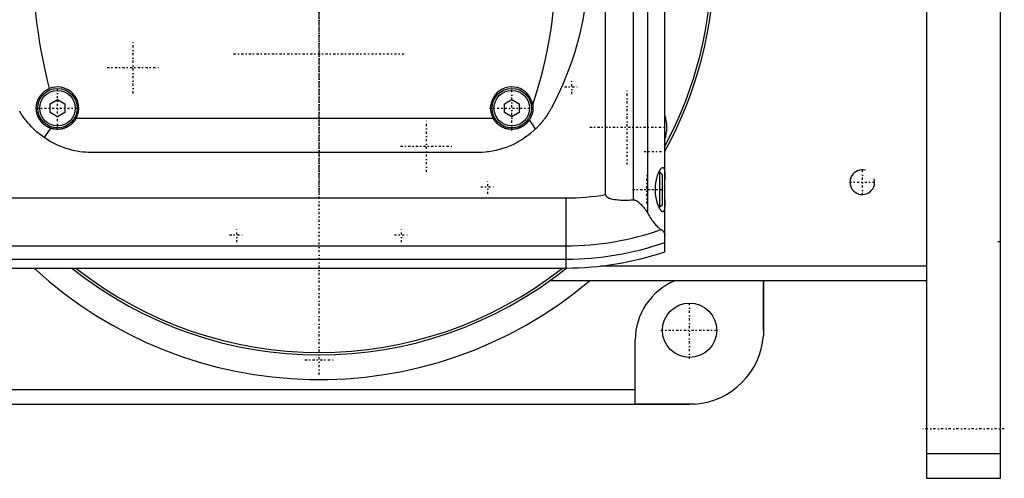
# Model space of a CAD drawing. Extents: x -602 to 139, y -105 to 105.
# Tile 5 of 6: x -61 to 139, y -105 to -12. Entities that reach past the tile are written whole.
import ezdxf

# ---------------------------------------------------------------- set-up
doc = ezdxf.new("R2010")
doc.units = 0
doc.linetypes.add('CENTER', pattern=[1.5, 0.45, -0.5, 0.05, -0.5])
for name, color, linetype in [('AM_0', 7, 'CONTINUOUS'), ('AM_10', 7, 'CONTINUOUS'), ('AM_7', 7, 'CENTER')]:
    doc.layers.add(name, color=color, linetype=linetype)

msp = doc.modelspace()

# ---------------------------------------------------------------- linework, layer by layer
at = {"layer": 'AM_0', "color": 7, "linetype": 'CONTINUOUS'}
for p, q in [((123, 105), (123, -105)), ((138, -105), (138, 105)), ((70, -59.1), (70, 59.1)), ((66.48, 51.17), (66.48, -51.17)), ((63.58, 48.57), (63.58, -48.57)), ((58, -47.52), (58, 47.52)), ((-54.5, -29.13), (-53, -28.27)), ((-54.5, -30.87), (-54.5, -29.13)), ((-53, -28.27), (-51.5, -29.13)), ((-51.5, -29.13), (-51.5, -30.87)), ((37.5, -29.13), (39, -28.27)), ((37.5, -30.87), (37.5, -29.13)), ((39, -28.27), (40.5, -29.13)), ((40.5, -29.13), (40.5, -30.87)), ((-53, -31.73), (-54.5, -30.87)), ((-51.5, -30.87), (-53, -31.73)), ((39, -31.73), (37.5, -30.87)), ((40.5, -30.87), (39, -31.73)), ((-49.19, -32), (35.19, -32)), ((43.84, -34.2), (42.58, -32.38)), ((-54.39, -34.07), (-55.72, -35.94)), ((32, -39), (-46, -39)), ((69, -43), (68.79, -43)), ((69.5, -43.5), (69, -43)), ((69, -50), (69, -43)), ((69.5, -49.5), (69.5, -43.5)), ((-340, -48.19), (50, -48.19)), ((50, -62.39), (50, -48.19)), ((69, -50), (69.5, -49.5)), ((68.79, -50), (69, -50)), ((-340, -57.89), (50, -57.89)), ((-340, -60.6), (50, -60.6)), ((-340, -62.39), (50, -62.39)), ((123, -62), (56.95, -62)), ((123, -65), (46.64, -65)), ((89.96, -65), (89.96, -76.12)), ((90, -75), (90, -65)), ((64, -89.96), (64, -77)), ((-64, -87), (64, -87)), ((-75, -90), (75, -90)), ((76.12, -89.96), (64, -89.96)), ((123, -100), (138, -100)), ((123, -105), (138, -105))]:
    msp.add_line(p, q, dxfattribs=at)
for points in [[(53.94, -8.67, 0), (53.37, -12.1, 0), (52.62, -15.49, 0), (51.68, -18.83, 0), (51.14, -20.48, 0), (50.56, -22.12, 0), (49.26, -25.35, 0), (47.78, -28.5, 0), (46.98, -30.04, 0)], [(-54.39, -34.07, 0), (-54.44, -34.05, 0), (-54.53, -34.02, 0), (-54.62, -33.99, 0), (-54.66, -33.97, 0), (-54.7, -33.95, 0), (-54.79, -33.91, 0), (-54.88, -33.87, 0), (-54.96, -33.83, 0), (-55.05, -33.78, 0), (-55.13, -33.74, 0), (-55.17, -33.71, 0), (-55.21, -33.69, 0), (-55.29, -33.64, 0), (-55.37, -33.59, 0), (-55.45, -33.53, 0), (-55.53, -33.48, 0), (-55.6, -33.42, 0), (-55.64, -33.39, 0), (-55.68, -33.36, 0), (-55.75, -33.3, 0), (-55.82, -33.24, 0), (-55.86, -33.21, 0), (-55.9, -33.18, 0), (-55.96, -33.11, 0), (-56.03, -33.05, 0), (-56.07, -33.01, 0), (-56.1, -32.98, 0), (-56.17, -32.91, 0), (-56.23, -32.84, 0), (-56.29, -32.77, 0), (-56.35, -32.69, 0), (-56.41, -32.62, 0), (-56.44, -32.58, 0), (-56.47, -32.54, 0), (-56.53, -32.46, 0), (-56.58, -32.38, 0), (-56.63, -32.3, 0), (-56.69, -32.22, 0), (-56.73, -32.13, 0), (-56.76, -32.09, 0), (-56.78, -32.05, 0), (-56.83, -31.96, 0), (-56.87, -31.87, 0), (-56.91, -31.79, 0), (-56.95, -31.7, 0), (-56.99, -31.61, 0), (-57.01, -31.56, 0), (-57.02, -31.52, 0), (-57.06, -31.43, 0), (-57.09, -31.33, 0), (-57.12, -31.24, 0), (-57.14, -31.14, 0), (-57.17, -31.05, 0), (-57.18, -31, 0), (-57.19, -30.95, 0), (-57.21, -30.86, 0), (-57.23, -30.76, 0), (-57.25, -30.67, 0), (-57.26, -30.57, 0), (-57.27, -30.47, 0), (-57.28, -30.43, 0), (-57.28, -30.38, 0), (-57.29, -30.28, 0), (-57.3, -30.18, 0), (-57.3, -30.14, 0), (-57.3, -30.09, 0), (-57.3, -29.99, 0), (-57.3, -29.9, 0), (-57.3, -29.85, 0), (-57.3, -29.8, 0), (-57.29, -29.7, 0), (-57.28, -29.61, 0), (-57.27, -29.51, 0), (-57.26, -29.42, 0), (-57.25, -29.32, 0), (-57.24, -29.27, 0), (-57.23, -29.23, 0), (-57.21, -29.13, 0), (-57.19, -29.04, 0), (-57.17, -28.95, 0), (-57.14, -28.86, 0), (-57.12, -28.76, 0), (-57.1, -28.72, 0), (-57.09, -28.67, 0), (-57.06, -28.58, 0), (-57.03, -28.49, 0), (-56.99, -28.41, 0), (-56.96, -28.32, 0), (-56.92, -28.23, 0), (-56.9, -28.19, 0), (-56.88, -28.14, 0), (-56.84, -28.06, 0), (-56.79, -27.98, 0), (-56.75, -27.89, 0), (-56.7, -27.81, 0), (-56.65, -27.73, 0), (-56.63, -27.69, 0), (-56.6, -27.65, 0), (-56.55, -27.57, 0), (-56.49, -27.49, 0), (-56.44, -27.41, 0), (-56.38, -27.34, 0), (-56.32, -27.26, 0), (-56.29, -27.23, 0), (-56.26, -27.19, 0), (-56.19, -27.12, 0), (-56.13, -27.05, 0), (-56.09, -27.01, 0), (-56.06, -26.98, 0), (-55.99, -26.91, 0), (-55.92, -26.84, 0), (-55.89, -26.81, 0), (-55.85, -26.78, 0), (-55.78, -26.72, 0), (-55.7, -26.65, 0), (-55.63, -26.59, 0), (-55.55, -26.54, 0), (-55.47, -26.48, 0), (-55.43, -26.45, 0), (-55.39, -26.42, 0), (-55.31, -26.37, 0), (-55.22, -26.32, 0), (-55.14, -26.27, 0), (-55.05, -26.22, 0), (-54.97, -26.18, 0), (-54.92, -26.15, 0), (-54.88, -26.13, 0), (-54.79, -26.09, 0), (-54.7, -26.05, 0), (-54.66, -26.03, 0)], [(43.25, -29.34, 0), (43.26, -29.43, 0), (43.28, -29.61, 0), (43.29, -29.78, 0), (43.3, -29.87, 0), (43.3, -29.96, 0), (43.3, -30.13, 0), (43.29, -30.31, 0), (43.27, -30.49, 0), (43.25, -30.66, 0), (43.22, -30.83, 0), (43.2, -30.92, 0), (43.18, -31.01, 0), (43.14, -31.18, 0), (43.08, -31.35, 0), (43.03, -31.51, 0), (42.96, -31.68, 0), (42.89, -31.84, 0), (42.85, -31.92, 0), (42.81, -32, 0), (42.72, -32.15, 0), (42.63, -32.3, 0), (42.58, -32.38, 0)], [(-55.72, -35.94, 0), (-55.99, -35.76, 0), (-56.5, -35.37, 0), (-56.99, -34.97, 0), (-57.22, -34.77, 0), (-57.44, -34.57, 0), (-57.86, -34.18, 0), (-58.25, -33.78, 0), (-58.61, -33.4, 0), (-58.93, -33.03, 0), (-59.22, -32.68, 0), (-59.36, -32.52, 0), (-59.48, -32.35, 0), (-59.72, -32.04, 0), (-59.93, -31.74, 0), (-60.12, -31.47, 0), (-60.22, -31.32, 0), (-60.25, -31.28, 0), (-60.27, -31.24, 0), (-60.28, -31.22, 0), (-60.3, -31.2, 0), (-60.32, -31.16, 0), (-60.34, -31.12, 0), (-60.37, -31.09, 0), (-60.39, -31.05, 0), (-60.41, -31.02, 0), (-60.42, -31, 0), (-60.43, -30.99, 0), (-60.45, -30.96, 0), (-60.47, -30.93, 0), (-60.48, -30.91, 0), (-60.48, -30.9, 0), (-60.5, -30.87, 0), (-60.52, -30.84, 0), (-60.53, -30.83, 0), (-60.53, -30.82, 0), (-60.55, -30.79, 0), (-60.56, -30.77, 0), (-60.58, -30.75, 0), (-60.59, -30.73, 0), (-60.6, -30.71, 0), (-60.6, -30.7, 0), (-60.61, -30.69, 0), (-60.62, -30.68, 0), (-60.63, -30.66, 0), (-60.63, -30.65, 0), (-60.64, -30.64, 0), (-60.64, -30.63, 0), (-60.65, -30.63, 0), (-60.65, -30.63, 0), (-60.65, -30.62, 0), (-60.65, -30.62, 0), (-60.65, -30.62, 0)], [(46.98, -30.04, 0), (46.91, -30.17, 0), (46.76, -30.43, 0), (46.61, -30.68, 0), (46.54, -30.81, 0), (46.46, -30.94, 0), (46.31, -31.18, 0), (46.15, -31.43, 0), (45.98, -31.67, 0), (45.81, -31.91, 0), (45.64, -32.14, 0), (45.56, -32.26, 0), (45.47, -32.37, 0), (45.29, -32.6, 0), (45.11, -32.82, 0), (44.92, -33.05, 0), (44.73, -33.26, 0), (44.54, -33.48, 0), (44.44, -33.58, 0), (44.35, -33.69, 0), (44.15, -33.89, 0), (43.94, -34.1, 0), (43.84, -34.2, 0)], [(-49.19, -32, 0), (-49.21, -32.03, 0), (-49.23, -32.08, 0), (-49.26, -32.13, 0), (-49.28, -32.15, 0), (-49.29, -32.18, 0), (-49.32, -32.22, 0), (-49.35, -32.27, 0), (-49.38, -32.32, 0), (-49.41, -32.37, 0), (-49.44, -32.42, 0), (-49.46, -32.44, 0), (-49.48, -32.46, 0), (-49.51, -32.51, 0), (-49.54, -32.56, 0), (-49.58, -32.6, 0), (-49.61, -32.64, 0), (-49.64, -32.69, 0), (-49.66, -32.71, 0), (-49.68, -32.73, 0), (-49.72, -32.77, 0), (-49.75, -32.82, 0), (-49.77, -32.84, 0), (-49.79, -32.86, 0), (-49.82, -32.9, 0), (-49.86, -32.94, 0), (-49.88, -32.96, 0), (-49.9, -32.98, 0), (-49.94, -33.02, 0), (-49.98, -33.06, 0), (-50.01, -33.09, 0), (-50.05, -33.13, 0), (-50.09, -33.17, 0), (-50.12, -33.19, 0), (-50.14, -33.21, 0), (-50.18, -33.24, 0), (-50.22, -33.28, 0), (-50.26, -33.32, 0), (-50.31, -33.35, 0), (-50.35, -33.39, 0), (-50.37, -33.4, 0), (-50.39, -33.42, 0), (-50.44, -33.45, 0), (-50.48, -33.49, 0), (-50.53, -33.52, 0), (-50.58, -33.55, 0), (-50.62, -33.58, 0), (-50.65, -33.6, 0), (-50.67, -33.61, 0), (-50.72, -33.65, 0), (-50.77, -33.68, 0), (-50.82, -33.7, 0), (-50.87, -33.73, 0), (-50.92, -33.76, 0), (-50.94, -33.77, 0), (-50.97, -33.79, 0), (-51.02, -33.82, 0), (-51.07, -33.84, 0), (-51.12, -33.87, 0), (-51.17, -33.89, 0), (-51.22, -33.92, 0), (-51.25, -33.93, 0), (-51.28, -33.94, 0), (-51.33, -33.96, 0), (-51.38, -33.98, 0), (-51.41, -33.99, 0), (-51.43, -34, 0), (-51.49, -34.03, 0), (-51.54, -34.05, 0), (-51.57, -34.05, 0), (-51.6, -34.06, 0), (-51.65, -34.08, 0), (-51.7, -34.1, 0), (-51.76, -34.12, 0), (-51.81, -34.13, 0), (-51.87, -34.15, 0), (-51.9, -34.16, 0), (-51.92, -34.16, 0), (-51.98, -34.18, 0), (-52.04, -34.19, 0), (-52.09, -34.2, 0), (-52.15, -34.21, 0), (-52.2, -34.23, 0), (-52.23, -34.23, 0), (-52.26, -34.24, 0), (-52.31, -34.25, 0), (-52.37, -34.25, 0), (-52.43, -34.26, 0), (-52.48, -34.27, 0), (-52.54, -34.28, 0), (-52.57, -34.28, 0), (-52.59, -34.28, 0), (-52.65, -34.29, 0), (-52.7, -34.29, 0), (-52.76, -34.29, 0), (-52.82, -34.3, 0), (-52.87, -34.3, 0), (-52.9, -34.3, 0), (-52.93, -34.3, 0), (-52.98, -34.3, 0), (-53.03, -34.3, 0), (-53.09, -34.3, 0), (-53.14, -34.3, 0), (-53.2, -34.3, 0), (-53.23, -34.29, 0), (-53.25, -34.29, 0), (-53.31, -34.29, 0), (-53.37, -34.28, 0), (-53.39, -34.28, 0), (-53.42, -34.28, 0), (-53.48, -34.27, 0), (-53.53, -34.27, 0), (-53.56, -34.26, 0), (-53.59, -34.26, 0), (-53.64, -34.25, 0), (-53.7, -34.24, 0), (-53.76, -34.23, 0), (-53.81, -34.22, 0), (-53.87, -34.21, 0), (-53.9, -34.21, 0), (-53.92, -34.2, 0), (-53.98, -34.19, 0), (-54.03, -34.17, 0), (-54.09, -34.16, 0), (-54.15, -34.14, 0), (-54.2, -34.13, 0), (-54.23, -34.12, 0), (-54.26, -34.11, 0), (-54.31, -34.1, 0), (-54.36, -34.08, 0), (-54.39, -34.07, 0)], [(42.58, -32.38, 0), (42.56, -32.41, 0), (42.51, -32.48, 0), (42.46, -32.55, 0), (42.44, -32.58, 0), (42.42, -32.61, 0), (42.36, -32.68, 0), (42.31, -32.74, 0), (42.26, -32.8, 0), (42.21, -32.86, 0), (42.15, -32.92, 0), (42.13, -32.95, 0), (42.1, -32.98, 0), (42.04, -33.04, 0), (41.99, -33.09, 0), (41.93, -33.15, 0), (41.87, -33.2, 0), (41.81, -33.26, 0), (41.78, -33.28, 0), (41.75, -33.31, 0), (41.68, -33.36, 0), (41.62, -33.41, 0), (41.58, -33.44, 0), (41.55, -33.46, 0), (41.48, -33.51, 0), (41.42, -33.56, 0), (41.38, -33.58, 0), (41.35, -33.6, 0), (41.28, -33.65, 0), (41.21, -33.69, 0), (41.13, -33.73, 0), (41.06, -33.77, 0), (40.99, -33.81, 0), (40.95, -33.83, 0), (40.91, -33.85, 0), (40.84, -33.89, 0), (40.76, -33.92, 0), (40.68, -33.96, 0), (40.61, -33.99, 0), (40.53, -34.02, 0), (40.49, -34.03, 0), (40.45, -34.05, 0), (40.37, -34.08, 0), (40.29, -34.1, 0), (40.21, -34.13, 0), (40.13, -34.15, 0), (40.05, -34.17, 0), (40.01, -34.18, 0), (39.97, -34.19, 0), (39.88, -34.21, 0), (39.8, -34.22, 0), (39.72, -34.24, 0), (39.64, -34.25, 0), (39.56, -34.26, 0), (39.52, -34.27, 0), (39.48, -34.27, 0), (39.39, -34.28, 0), (39.31, -34.29, 0), (39.23, -34.29, 0), (39.15, -34.3, 0), (39.07, -34.3, 0), (39.03, -34.3, 0), (38.99, -34.3, 0), (38.91, -34.3, 0), (38.83, -34.3, 0), (38.79, -34.29, 0), (38.75, -34.29, 0), (38.67, -34.29, 0), (38.59, -34.28, 0), (38.55, -34.28, 0), (38.51, -34.27, 0), (38.42, -34.26, 0), (38.34, -34.25, 0), (38.26, -34.24, 0), (38.18, -34.22, 0), (38.1, -34.2, 0), (38.06, -34.2, 0), (38.02, -34.19, 0), (37.93, -34.17, 0), (37.85, -34.14, 0), (37.77, -34.12, 0), (37.69, -34.1, 0), (37.61, -34.07, 0), (37.57, -34.06, 0), (37.53, -34.04, 0), (37.46, -34.01, 0), (37.38, -33.98, 0), (37.3, -33.95, 0), (37.22, -33.92, 0), (37.15, -33.88, 0), (37.11, -33.86, 0), (37.07, -33.84, 0), (37, -33.8, 0), (36.92, -33.77, 0), (36.85, -33.72, 0), (36.78, -33.68, 0), (36.71, -33.64, 0), (36.67, -33.62, 0), (36.64, -33.59, 0), (36.57, -33.55, 0), (36.5, -33.5, 0), (36.43, -33.45, 0), (36.37, -33.4, 0), (36.3, -33.35, 0), (36.27, -33.32, 0), (36.24, -33.3, 0), (36.18, -33.25, 0), (36.12, -33.19, 0), (36.09, -33.16, 0), (36.06, -33.14, 0), (36, -33.08, 0), (35.94, -33.03, 0), (35.92, -33, 0), (35.89, -32.97, 0), (35.83, -32.91, 0), (35.78, -32.85, 0), (35.73, -32.79, 0), (35.67, -32.73, 0), (35.62, -32.66, 0), (35.6, -32.63, 0), (35.57, -32.6, 0), (35.52, -32.53, 0), (35.48, -32.46, 0), (35.43, -32.4, 0), (35.38, -32.33, 0), (35.34, -32.25, 0), (35.32, -32.22, 0), (35.3, -32.18, 0), (35.25, -32.11, 0), (35.21, -32.04, 0), (35.19, -32, 0)], [(43.84, -34.2, 0), (43.55, -34.48, 0), (42.96, -34.99, 0), (42.38, -35.46, 0), (42.08, -35.69, 0), (41.78, -35.91, 0), (41.16, -36.32, 0), (40.52, -36.71, 0), (39.87, -37.07, 0), (39.21, -37.4, 0), (38.53, -37.7, 0), (38.19, -37.83, 0), (37.85, -37.96, 0), (37.16, -38.2, 0), (36.46, -38.4, 0), (35.77, -38.58, 0), (35.07, -38.72, 0), (34.38, -38.83, 0), (34.03, -38.88, 0), (33.69, -38.92, 0), (33, -38.97, 0), (32.33, -39, 0), (32, -39, 0)], [(-46, -39, 0), (-46.27, -39, 0), (-46.8, -38.98, 0), (-47.34, -38.95, 0), (-47.62, -38.92, 0), (-47.89, -38.89, 0), (-48.45, -38.82, 0), (-49, -38.73, 0), (-49.56, -38.62, 0), (-50.12, -38.49, 0), (-50.68, -38.34, 0), (-50.95, -38.26, 0), (-51.23, -38.18, 0), (-51.78, -37.99, 0), (-52.33, -37.78, 0), (-52.88, -37.55, 0), (-53.41, -37.3, 0), (-53.94, -37.03, 0), (-54.2, -36.89, 0), (-54.46, -36.74, 0), (-54.98, -36.44, 0), (-55.48, -36.11, 0), (-55.72, -35.94, 0)], [(69.59, -51, 0), (69.58, -51, 0), (69.55, -51, 0), (69.52, -50.99, 0), (69.51, -50.98, 0), (69.49, -50.98, 0), (69.46, -50.96, 0), (69.43, -50.94, 0), (69.4, -50.92, 0), (69.37, -50.9, 0), (69.33, -50.87, 0), (69.32, -50.85, 0), (69.3, -50.83, 0), (69.26, -50.8, 0), (69.23, -50.75, 0), (69.19, -50.71, 0), (69.16, -50.66, 0), (69.12, -50.61, 0), (69.1, -50.58, 0), (69.08, -50.55, 0), (69.05, -50.49, 0), (69.01, -50.43, 0), (68.99, -50.4, 0), (68.97, -50.37, 0), (68.93, -50.3, 0), (68.9, -50.23, 0), (68.88, -50.19, 0), (68.86, -50.15, 0), (68.82, -50.08, 0), (68.78, -50, 0), (68.75, -49.91, 0), (68.71, -49.83, 0), (68.68, -49.74, 0), (68.66, -49.7, 0), (68.64, -49.66, 0), (68.61, -49.57, 0), (68.58, -49.47, 0), (68.54, -49.38, 0), (68.51, -49.27, 0), (68.48, -49.17, 0), (68.46, -49.12, 0), (68.45, -49.07, 0), (68.42, -48.96, 0), (68.39, -48.84, 0), (68.36, -48.73, 0), (68.33, -48.61, 0), (68.3, -48.49, 0), (68.29, -48.43, 0), (68.28, -48.37, 0), (68.25, -48.25, 0), (68.23, -48.13, 0), (68.21, -48, 0), (68.19, -47.87, 0), (68.17, -47.74, 0), (68.16, -47.68, 0), (68.15, -47.61, 0), (68.14, -47.48, 0), (68.13, -47.35, 0), (68.12, -47.22, 0), (68.11, -47.09, 0), (68.1, -46.96, 0), (68.1, -46.89, 0), (68.09, -46.83, 0), (68.09, -46.69, 0), (68.09, -46.56, 0), (68.09, -46.5, 0), (68.09, -46.44, 0), (68.09, -46.31, 0), (68.09, -46.17, 0), (68.1, -46.11, 0), (68.1, -46.04, 0), (68.11, -45.91, 0), (68.12, -45.78, 0), (68.13, -45.65, 0), (68.14, -45.52, 0), (68.15, -45.39, 0), (68.16, -45.32, 0), (68.17, -45.26, 0), (68.19, -45.13, 0), (68.21, -45, 0), (68.23, -44.87, 0), (68.25, -44.75, 0), (68.28, -44.63, 0), (68.29, -44.57, 0), (68.3, -44.51, 0), (68.33, -44.39, 0), (68.36, -44.27, 0), (68.39, -44.16, 0), (68.42, -44.04, 0), (68.45, -43.93, 0), (68.46, -43.88, 0), (68.48, -43.83, 0), (68.51, -43.73, 0), (68.54, -43.62, 0), (68.58, -43.53, 0), (68.61, -43.43, 0), (68.64, -43.34, 0), (68.66, -43.3, 0), (68.68, -43.26, 0), (68.71, -43.17, 0), (68.75, -43.09, 0), (68.78, -43, 0), (68.82, -42.92, 0), (68.86, -42.85, 0), (68.88, -42.81, 0), (68.9, -42.77, 0), (68.93, -42.7, 0), (68.97, -42.63, 0), (68.99, -42.6, 0), (69.01, -42.57, 0), (69.05, -42.51, 0), (69.08, -42.45, 0), (69.1, -42.42, 0), (69.12, -42.39, 0), (69.16, -42.34, 0), (69.19, -42.29, 0), (69.23, -42.25, 0), (69.26, -42.2, 0), (69.3, -42.17, 0), (69.32, -42.15, 0), (69.33, -42.13, 0), (69.37, -42.1, 0), (69.4, -42.08, 0), (69.43, -42.06, 0), (69.46, -42.04, 0), (69.49, -42.02, 0), (69.51, -42.02, 0), (69.52, -42.01, 0), (69.55, -42, 0), (69.58, -42, 0), (69.59, -42, 0)], [(69.59, -42, 0), (69.62, -42, 0), (69.67, -42.02, 0), (69.72, -42.05, 0), (69.74, -42.07, 0), (69.76, -42.1, 0), (69.8, -42.17, 0), (69.84, -42.25, 0), (69.87, -42.35, 0), (69.9, -42.47, 0), (69.92, -42.6, 0), (69.93, -42.68, 0), (69.94, -42.75, 0), (69.96, -42.92, 0), (69.97, -43.09, 0), (69.98, -43.27, 0), (69.99, -43.47, 0), (69.99, -43.67, 0), (70, -43.78, 0), (70, -43.9, 0), (70, -44.13, 0), (70, -44.38, 0), (70, -44.5, 0)], [(58, -47.52, 0), (58, -47.53, 0), (58, -47.54, 0), (58, -47.55, 0), (58, -47.55, 0), (58, -47.56, 0), (58, -47.57, 0), (58, -47.57, 0), (58, -47.58, 0), (58.01, -47.59, 0), (58.01, -47.6, 0), (58.01, -47.61, 0), (58.01, -47.61, 0), (58.01, -47.62, 0), (58.01, -47.63, 0), (58.02, -47.64, 0), (58.02, -47.65, 0), (58.02, -47.66, 0), (58.02, -47.66, 0), (58.02, -47.67, 0), (58.03, -47.67, 0), (58.03, -47.68, 0), (58.03, -47.69, 0), (58.03, -47.69, 0), (58.04, -47.7, 0), (58.04, -47.71, 0), (58.04, -47.71, 0), (58.04, -47.72, 0), (58.05, -47.73, 0), (58.05, -47.73, 0), (58.06, -47.74, 0), (58.06, -47.75, 0), (58.07, -47.76, 0), (58.07, -47.76, 0), (58.07, -47.77, 0), (58.07, -47.78, 0), (58.08, -47.78, 0), (58.08, -47.79, 0), (58.09, -47.8, 0), (58.09, -47.81, 0), (58.1, -47.81, 0), (58.1, -47.81, 0), (58.11, -47.82, 0), (58.11, -47.83, 0), (58.12, -47.83, 0), (58.12, -47.84, 0), (58.13, -47.85, 0), (58.13, -47.85, 0), (58.13, -47.86, 0), (58.14, -47.86, 0), (58.15, -47.87, 0), (58.17, -47.89, 0), (58.21, -47.93, 0), (58.23, -47.95, 0), (58.25, -47.97, 0), (58.3, -48, 0), (58.34, -48.03, 0), (58.39, -48.06, 0), (58.44, -48.09, 0), (58.49, -48.11, 0), (58.51, -48.13, 0), (58.54, -48.14, 0), (58.59, -48.16, 0), (58.64, -48.19, 0), (58.67, -48.2, 0), (58.69, -48.21, 0), (58.75, -48.23, 0), (58.8, -48.25, 0), (58.82, -48.26, 0), (58.85, -48.27, 0), (58.9, -48.28, 0), (58.95, -48.3, 0), (59.13, -48.35, 0), (59.46, -48.43, 0), (59.8, -48.49, 0), (60.14, -48.54, 0), (60.46, -48.57, 0), (60.62, -48.58, 0), (60.78, -48.6, 0), (61.1, -48.62, 0), (61.42, -48.63, 0), (61.74, -48.63, 0), (62.07, -48.63, 0), (62.4, -48.63, 0), (62.57, -48.62, 0), (62.74, -48.62, 0), (63.07, -48.6, 0), (63.41, -48.58, 0), (63.58, -48.57, 0)], [(63.58, -48.57, 0), (63.6, -48.57, 0), (63.63, -48.57, 0), (63.67, -48.57, 0), (63.68, -48.57, 0), (63.7, -48.57, 0), (63.73, -48.57, 0), (63.76, -48.57, 0), (63.8, -48.58, 0), (63.83, -48.58, 0), (63.86, -48.59, 0), (63.88, -48.59, 0), (63.9, -48.6, 0), (63.93, -48.61, 0), (63.96, -48.62, 0), (63.99, -48.63, 0), (64.02, -48.64, 0), (64.06, -48.65, 0), (64.07, -48.66, 0), (64.09, -48.66, 0), (64.12, -48.68, 0), (64.15, -48.69, 0), (64.16, -48.7, 0), (64.18, -48.71, 0), (64.21, -48.72, 0), (64.24, -48.74, 0), (64.25, -48.74, 0), (64.27, -48.75, 0), (64.3, -48.77, 0), (64.32, -48.79, 0), (64.35, -48.8, 0), (64.38, -48.82, 0), (64.41, -48.84, 0), (64.42, -48.85, 0), (64.44, -48.86, 0), (64.47, -48.88, 0), (64.49, -48.9, 0), (64.59, -48.97, 0), (64.74, -49.1, 0), (64.9, -49.23, 0), (65.05, -49.38, 0), (65.13, -49.46, 0), (65.21, -49.54, 0), (65.37, -49.71, 0), (65.53, -49.9, 0), (65.69, -50.09, 0), (65.84, -50.28, 0), (66, -50.48, 0), (66.07, -50.58, 0), (66.14, -50.68, 0), (66.28, -50.88, 0), (66.41, -51.07, 0), (66.48, -51.17, 0)], [(70, -48.5, 0), (70, -48.62, 0), (70, -48.87, 0), (70, -49.1, 0), (70, -49.22, 0), (69.99, -49.33, 0), (69.99, -49.53, 0), (69.98, -49.73, 0), (69.97, -49.91, 0), (69.96, -50.08, 0), (69.94, -50.25, 0), (69.93, -50.32, 0), (69.92, -50.4, 0), (69.9, -50.53, 0), (69.87, -50.65, 0), (69.84, -50.75, 0), (69.8, -50.83, 0), (69.76, -50.9, 0), (69.74, -50.93, 0), (69.72, -50.95, 0), (69.67, -50.98, 0), (69.62, -51, 0), (69.59, -51, 0)], [(66.48, -51.17, 0), (66.55, -51.33, 0), (66.72, -51.62, 0), (66.88, -51.91, 0), (66.97, -52.04, 0), (67.05, -52.18, 0), (67.22, -52.44, 0), (67.39, -52.68, 0), (67.56, -52.91, 0), (67.72, -53.13, 0), (67.89, -53.34, 0), (67.97, -53.44, 0), (68.05, -53.53, 0), (68.21, -53.71, 0), (68.37, -53.87, 0), (68.52, -54.02, 0), (68.66, -54.16, 0), (68.8, -54.28, 0), (68.87, -54.34, 0), (68.94, -54.39, 0), (69.06, -54.49, 0), (69.18, -54.57, 0), (69.24, -54.6, 0)], [(69.24, -54.6, 0), (69.28, -54.63, 0), (69.37, -54.68, 0), (69.44, -54.73, 0), (69.48, -54.76, 0), (69.51, -54.79, 0), (69.58, -54.85, 0), (69.64, -54.91, 0), (69.7, -54.97, 0), (69.75, -55.03, 0), (69.79, -55.1, 0), (69.82, -55.13, 0), (69.84, -55.16, 0), (69.87, -55.23, 0), (69.9, -55.3, 0), (69.93, -55.37, 0), (69.95, -55.44, 0), (69.97, -55.51, 0), (69.98, -55.55, 0), (69.99, -55.58, 0), (69.99, -55.66, 0), (70, -55.74, 0), (70, -55.78, 0)], [(90, -75, 0), (90, -75.18, 0), (89.99, -75.56, 0), (89.97, -75.93, 0), (89.96, -76.12, 0)], [(76.12, -89.96, 0), (75.93, -89.97, 0), (75.56, -89.99, 0), (75.18, -90, 0), (75, -90, 0)]]:
    msp.add_polyline3d(points, dxfattribs=at)
for centre, radius in [((-53, -30), 4), ((-53, -30), 3.6), ((39, -30), 4), ((39, -30), 3.6), ((75, -75), 5.5)]:
    msp.add_circle(centre, radius, dxfattribs=at)
for centre, radius, start, end in [((0, 0), 80, 331.045, 28.955), ((0, 0), 79.5, 331.7031, 28.2969), ((-45, 0), 93, 341.6079, 18.3921), ((45, 0), 103, 165.3606, 194.6394), ((-53, -30), 4.3, 332.2823, 112.6532), ((39, -30), 4.3, 8.7868, 207.7177), ((62.4, -33.88), 8, 341.8968, 18.1032), ((50, 0), 48.19, 270, 279.5555), ((50, 0), 57.89, 270, 289.4116), ((50, 0), 60.6, 270, 289.2721), ((50, 0), 62.39, 270, 288.6977), ((0, 0), 85, 227.2208, 310.1192), ((0, 0), 80, 231.2468, 308.7532), ((0, 0), 79.5, 231.698, 308.302), ((77, -77), 13, 112.6199, 180), ((75, -75), 15, 274.2866, 355.7134)]:
    msp.add_arc(centre, radius, start, end, dxfattribs=at)
at = {"layer": 'AM_10', "color": 7, "linetype": 'CONTINUOUS'}
msp.add_arc((110, -45), 2.5, 75, 15, dxfattribs=at)
at = {"layer": 'AM_7', "color": 4, "linetype": 'CENTER'}
for p, q in [((0, -84), (0, 84)), ((0, -47.25), (0, 47.25)), ((-37.67, -27), (-37.67, -16.5)), ((-17.32, -19), (17.32, -19)), ((-42.92, -21.75), (-32.42, -21.75)), ((-53, -34.2), (-53, -25.8)), ((39, -34.52), (39, -25.48)), ((49.68, -25.69), (52.62, -25.69)), ((51.15, -27.16), (51.15, -24.22)), ((62.4, -41.44), (62.4, -26.32)), ((-57.2, -30), (-48.8, -30)), ((34.48, -30), (43.52, -30)), ((21.75, -42.92), (21.75, -32.42)), ((54.84, -33.88), (69.96, -33.88)), ((16.5, -37.67), (27, -37.67)), ((65.8, -38.75), (70.2, -38.75)), ((66.35, -49.35), (66.35, -43.57)), ((110, -47.63), (110, -42.37)), ((34.18, -47.39), (34.18, -44.45)), ((107.38, -45), (112.62, -45)), ((32.71, -45.92), (35.65, -45.92)), ((63.46, -46.46), (69.24, -46.46)), ((65.8, -46.5), (70.2, -46.5)), ((-18.17, -55.7), (-15.23, -55.7)), ((-16.7, -57.17), (-16.7, -54.23)), ((15.23, -55.7), (18.17, -55.7)), ((16.7, -57.17), (16.7, -54.23)), ((137.47, -57), (138.03, -57)), ((75, -80.78), (75, -69.22)), ((69.22, -75), (80.78, -75)), ((-2.89, -81), (2.89, -81)), ((138.75, -95), (122.25, -95))]:
    msp.add_line(p, q, dxfattribs=at)

doc.saveas('drawing.dxf')
